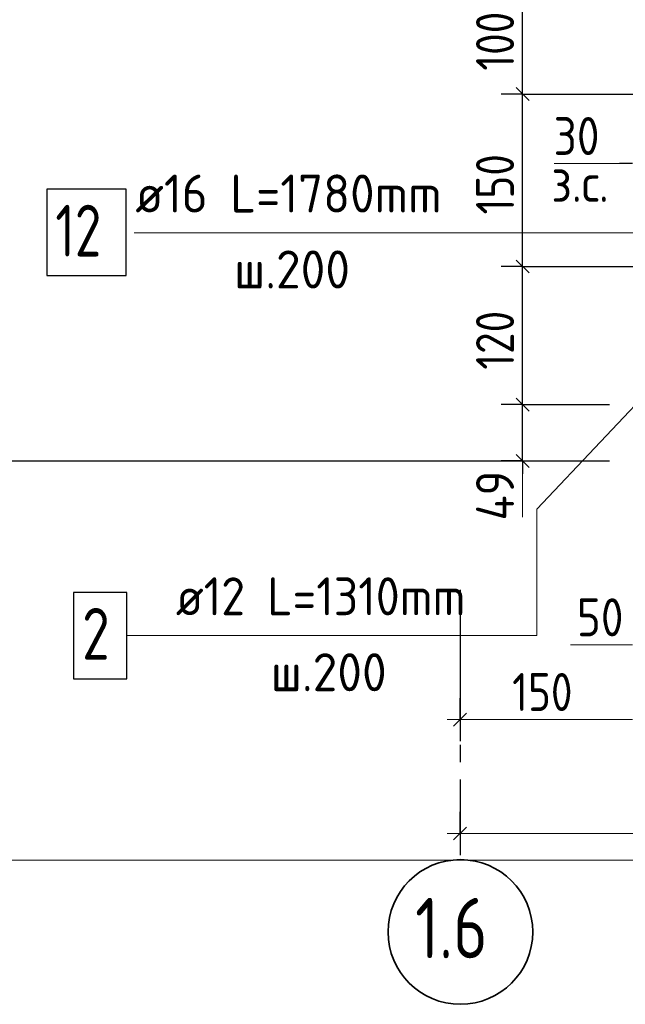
# Model space of a CAD drawing. Header units: millimetres. Extents: x 0 to 50400, y 0 to 35640.
# Tile 29 of 34: x 32203 to 36413, y 22207 to 29055. Entities that reach past the tile are written whole.
import ezdxf

# ---------------------------------------------------------------- set-up
doc = ezdxf.new("R2010")
doc.units = ezdxf.units.MM
doc.linetypes.add('______5', pattern=[1320, 960, -120, 120, -120])
for name, color, linetype, lineweight in [('Standard', 7, 'Continuous', 25), ('ДОП Верх по Х', 7, 'Continuous', 25), ('Размерная линия_ общее', 7, 'Continuous', 13), ('Текст_ общее', 7, 'Continuous', 25)]:
    doc.layers.add(name, color=color, linetype=linetype, lineweight=lineweight)
doc.layers.add('Обрамление П-обр. равн.', color=7, linetype='Continuous', lineweight=25, true_color=0x5f1e0f)
doc.layers.add('Оси', color=7, linetype='______5', true_color=0x656565)
doc.styles.add('ISOCPEUR', font='txt')

msp = doc.modelspace()

# ---------------------------------------------------------------- linework, layer by layer
at = {"layer": 'Standard', "color": 7, "linetype": 'Continuous', "lineweight": 13, "transparency": 33554687}
for p, q in [((36462.9, 28054.3), (35918.9, 28054.3)), ((35699.4, 25986.6), (35699.4, 25594.6)), ((36463.9, 24706.5), (36031.9, 24706.5))]:
    msp.add_line(p, q, dxfattribs=at)
at = {"layer": 'Standard', "color": 254, "linetype": 'Continuous', "lineweight": 13, "true_color": 0xc4c4ff, "transparency": 33554687}
msp.add_lwpolyline([(29533.2, 23210.6), (46554.8, 23210.6), (46554.8, 34386.9), (29533.2, 34386.9), (29533.2, 23210.6)], dxfattribs=at)
at = {"layer": 'ДОП Верх по Х', "color": 7, "linetype": 'Continuous', "lineweight": 25, "transparency": 33554687}
msp.add_lwpolyline([(32390.7, 27276.1), (32942.7, 27276.1), (32942.7, 27876.1), (32390.7, 27876.1), (32390.7, 27276.1)], dxfattribs=at)
msp.add_lwpolyline([(32390.7, 27276.1), (32942.7, 27276.1), (32942.7, 27876.1), (32390.7, 27876.1), (32390.7, 27276.1)], dxfattribs=at)
msp.add_lwpolyline([(32390.7, 27276.1), (32942.7, 27276.1), (32942.7, 27876.1), (32390.7, 27876.1), (32390.7, 27276.1)], dxfattribs=at)
at = {"layer": 'Обрамление П-обр. равн.', "color": 7, "linetype": 'Continuous', "lineweight": 25, "transparency": 33554687}
msp.add_lwpolyline([(32576.8, 24471.8), (32948.8, 24471.8), (32948.8, 25071.8), (32576.8, 25071.8), (32576.8, 24471.8)], dxfattribs=at)
at = {"layer": 'Оси', "color": 8, "linetype": '______5', "lineweight": -3, "transparency": 33554687}
msp.add_line((35264.3, 25090.9), (35264.3, 23280.1), dxfattribs=at)
at = {"layer": 'Оси', "color": 7, "linetype": 'Continuous', "lineweight": 35, "transparency": 33554687}
msp.add_circle((35266.8, 22710), 503.1, dxfattribs=at)
at = {"layer": 'Размерная линия_ общее', "color": 7, "linetype": 'Continuous', "lineweight": -3, "transparency": 33554687}
for p, q in [((35699.4, 28538.6), (35699.4, 29338.6)), ((35699.4, 27338.6), (35699.4, 28538.6)), ((36462.9, 28054.3), (36372.9, 28054.3)), ((35699.4, 26378.6), (35699.4, 27338.6)), ((35699.4, 25986.6), (35699.4, 26378.6)), ((35699.4, 25986.6), (35699.4, 25896.6))]:
    msp.add_line(p, q, dxfattribs=at)
at = {"layer": 'Размерная линия_ общее', "color": 7, "linetype": 'Continuous', "lineweight": 25, "transparency": 33554687}
for p, q in [((35744.4, 28493.6), (35654.4, 28583.6)), ((35744.4, 27293.6), (35654.4, 27383.6)), ((35744.4, 26333.6), (35654.4, 26423.6)), ((35744.4, 25941.6), (35654.4, 26031.6)), ((35219.3, 24142.1), (35309.3, 24232.1)), ((35219.3, 23349.8), (35309.3, 23439.8))]:
    msp.add_line(p, q, dxfattribs=at)
at = {"layer": 'Размерная линия_ общее', "color": 253, "linetype": 'Continuous', "lineweight": -3, "true_color": 0xa0a0a0, "transparency": 33554687}
for p, q in [((35699.4, 28538.6), (35549.4, 28538.6)), ((35699.4, 28538.6), (35849.4, 28538.6)), ((35699.4, 28538.6), (36718.9, 28538.6)), ((35699.4, 27338.6), (35549.4, 27338.6)), ((35699.4, 27338.6), (35849.4, 27338.6)), ((35699.4, 27338.6), (36886.9, 27338.6)), ((35699.4, 26378.6), (35549.4, 26378.6)), ((35699.4, 26378.6), (35849.4, 26378.6)), ((35699.4, 26378.6), (36302.9, 26378.6)), ((29017.7, 25986.6), (36302.9, 25986.6)), ((35699.4, 25986.6), (35549.4, 25986.6)), ((35699.4, 25986.6), (35849.4, 25986.6)), ((35699.4, 25986.6), (36142.9, 25986.6)), ((35264.3, 24187.1), (35264.3, 24337.1)), ((35264.3, 24187.1), (35264.3, 24037.1)), ((35264.3, 24187.1), (35264.3, 24187.1)), ((35264.3, 23394.8), (35264.3, 23544.8)), ((35264.3, 23394.8), (35264.3, 23244.8)), ((35264.3, 23394.8), (35264.3, 23394.8))]:
    msp.add_line(p, q, dxfattribs=at)
at = {"layer": 'Размерная линия_ общее', "color": 7, "linetype": 'Continuous', "lineweight": 13, "transparency": 33554687}
for p, q in [((36463.9, 24706.5), (36373.9, 24706.5)), ((35264.3, 24187.1), (35174.3, 24187.1)), ((35264.3, 24187.1), (36463.9, 24187.1)), ((35264.3, 23394.8), (35174.3, 23394.8)), ((35264.3, 23394.8), (39264.3, 23394.8))]:
    msp.add_line(p, q, dxfattribs=at)
at = {"layer": 'Текст_ общее', "color": 7, "linetype": 'Continuous', "lineweight": 13, "transparency": 33554687}
msp.add_line((36702.9, 27573.5), (32998.9, 27573.5), dxfattribs=at)
msp.add_lwpolyline([(36683.3, 26587.8), (35797.8, 25651.8), (35797.8, 24771.8), (32948.8, 24771.8)], dxfattribs=at)

# ---------------------------------------------------------------- texts
at = {"layer": 'ДОП Верх по Х', "color": 7, "linetype": 'Continuous', "lineweight": 13, "transparency": 33554687, "attachment_point": 7, "style": 'ISOCPEUR'}
for s, insert, char_height, width in [('\\W0.94;ø16 L=1780mm ', (33006.9, 27714.3), 264, 2525.259), ('\\W0.75;12', (32450.8, 27408.1), 360, 566.727), ('\\W0.75;12', (32450.8, 27408.1), 360, 566.727), ('\\W0.75;12', (32450.8, 27408.1), 360, 566.727), ('\\W0.95;ш.200 ', (33693.3, 27186.3), 264, 1154.563)]:
    msp.add_mtext(s, dxfattribs=dict(at, insert=insert, char_height=char_height, width=width))
at = {"layer": 'Обрамление П-обр. равн.', "color": 7, "linetype": 'Continuous', "lineweight": 13, "transparency": 33554687, "attachment_point": 7, "style": 'ISOCPEUR'}
for s, insert, char_height, width in [('\\W0.92;ø12 L=1310mm ', (33288.2, 24912.6), 264, 2469.891), ('\\W0.78;2', (32636.8, 24603.8), 360, 391.688), ('\\W0.95;ш.200 ', (33948.2, 24384.6), 264, 1154.563)]:
    msp.add_mtext(s, dxfattribs=dict(at, insert=insert, char_height=char_height, width=width))
at = {"layer": 'Оси', "color": 7, "linetype": 'Continuous', "lineweight": 35, "transparency": 33554687, "insert": (34951.8, 22527.3), "char_height": 420, "width": 795.299, "attachment_point": 7, "style": 'ISOCPEUR'}
msp.add_mtext('\\W0.79;1.6', dxfattribs=at)
at = {"layer": 'Размерная линия_ общее', "color": 7, "linetype": 'Continuous', "lineweight": 25, "transparency": 33554687, "char_height": 264, "attachment_point": 7, "rotation": 90, "style": 'ISOCPEUR'}
for s, insert, width in [('\\W0.83;100', (35639.4, 28701), 610.286), ('\\W0.83;150', (35639.4, 27701), 610.286), ('\\W0.83;120', (35639.4, 26621), 610.286), ('\\W0.88;49', (35639.4, 25572), 512.156)]:
    msp.add_mtext(s, dxfattribs=dict(at, insert=insert, width=width))
at = {"layer": 'Размерная линия_ общее', "color": 7, "linetype": 'Continuous', "lineweight": 25, "transparency": 33554687, "char_height": 264, "attachment_point": 7, "style": 'ISOCPEUR'}
for s, insert, width in [('\\W0.87;30', (35914.7, 28114.2), 484.718), ('\\W0.90;з.с.', (35899.1, 27788.3), 607.122), ('\\W0.87;50', (36075.7, 24766.5), 484.709), ('\\W0.83;150', (35626.5, 24247.1), 610.286)]:
    msp.add_mtext(s, dxfattribs=dict(at, insert=insert, width=width))

doc.saveas('drawing.dxf')
